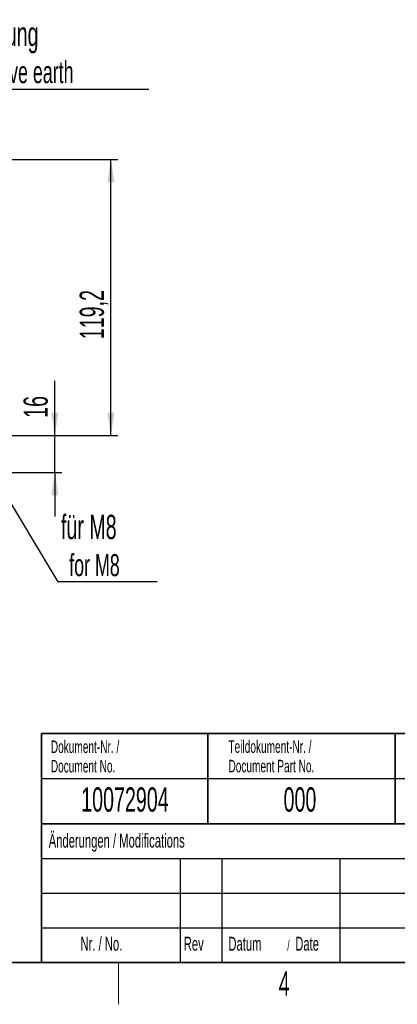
# Model space of a CAD drawing. Header units: millimetres. Extents: x 5 to 418, y 2 to 292.
# Tile 23 of 51: x 155 to 209, y 6 to 148. Entities that reach past the tile are written whole.
import ezdxf

# ---------------------------------------------------------------- set-up
doc = ezdxf.new("R2010")
doc.units = ezdxf.units.MM
doc.layers.add('SLD-0', color=7, linetype='Continuous')
doc.styles.add('SLDTEXTSTYLE0', font='TXT', dxfattribs={"width": 0.605})
doc.dimstyles.new('SLDDIMSTYLE0', dxfattribs={"dimtxt": 3.5, "dimasz": 3.302, "dimexe": 0, "dimexo": 0.0625, "dimgap": 0.875, "dimtad": 1, "dimlfac": 3, "dimrnd": 1e-09, "dimzin": 12, "dimdsep": 46, "dimtxsty": 'SLDTEXTSTYLE0', "dimsah": 1, "dimcen": 0.09, "dimadec": 0, "dimazin": 3, "dimtfac": 1, "dimtofl": 0, "dimtmove": 0, "dimatfit": 3, "dimfxl": 1, "dimfrac": 2, "dimtolj": 1, "dimtzin": 12, "dimarcsym": 0})
doc.dimstyles.new('SLDDIMSTYLE1', dxfattribs={"dimtxt": 3.5, "dimasz": 3.302, "dimexe": 0, "dimexo": 0.0625, "dimgap": 0.875, "dimtad": 1, "dimlfac": 3, "dimrnd": 1e-09, "dimzin": 12, "dimdsep": 46, "dimtxsty": 'SLDTEXTSTYLE0', "dimsah": 1, "dimcen": 0.09, "dimadec": 0, "dimazin": 3, "dimtfac": 1, "dimtmove": 0, "dimatfit": 0, "dimfxl": 1, "dimfrac": 2, "dimtolj": 1, "dimtzin": 12, "dimarcsym": 0})
doc.dimstyles.new('SLDDIMSTYLE2', dxfattribs={"dimtxt": 0.18, "dimasz": 3.302, "dimexe": 0, "dimexo": 0.0625, "dimgap": 0, "dimtad": 0, "dimtih": 1, "dimtoh": 1, "dimdec": 0, "dimrnd": 1e-09, "dimzin": 0, "dimdsep": 46, "dimtxsty": 'Standard', "dimsah": 1, "dimcen": 0.09, "dimadec": 0, "dimazin": 0, "dimtfac": 3.302, "dimtdec": 0, "dimtofl": 0, "dimtmove": 0, "dimatfit": 3, "dimfxl": 1, "dimfrac": 2, "dimtolj": 1, "dimtzin": 0, "dimarcsym": 0})

# ---------------------------------------------------------------- blocks, each defined once
blk = doc.blocks.new('_D_5')
at = {"layer": 'SLD-0'}
for p, q in [((160.06, 87.92), (160.06, 95.8)), ((151.52, 87.92), (161.06, 87.92)), ((160.06, 82.59), (160.06, 87.92)), ((151.86, 82.59), (161.06, 82.59)), ((160.06, 82.59), (160.06, 76.24))]:
    blk.add_line(p, q, dxfattribs=at)
for points in [[(160.06, 87.92), (160.56, 91.22), (159.55, 91.22)], [(160.06, 82.59), (159.55, 79.28), (160.56, 79.28)]]:
    blk.add_solid(points, dxfattribs=at)
at = {"layer": 'SLD-0', "insert": (155.54, 90.45), "char_height": 3.5, "attachment_point": 1, "rotation": 90, "style": 'SLDTEXTSTYLE0'}
blk.add_mtext('16', dxfattribs=at)
blk = doc.blocks.new('_D_7')
at = {"layer": 'SLD-0', "color": 7}
for p, q in [((151.52, 127.65), (169.14, 127.65)), ((168.14, 87.92), (168.14, 127.65)), ((151.52, 87.92), (169.14, 87.92))]:
    blk.add_line(p, q, dxfattribs=at)
for points in [[(168.14, 127.65), (167.63, 124.35), (168.65, 124.35)], [(168.14, 87.92), (168.65, 91.22), (167.63, 91.22)]]:
    blk.add_solid(points, dxfattribs=at)
at = {"layer": 'SLD-0', "color": 7, "insert": (163.63, 101.77), "char_height": 3.5, "attachment_point": 1, "rotation": 90, "style": 'SLDTEXTSTYLE0'}
blk.add_mtext('119,2', dxfattribs=at)
blk = doc.blocks.new('SW_NOTE_0')
at = {"layer": 'SLD-0', "color": 0}
blk.add_line((14.32, 0), (0, 0), dxfattribs=at)
at = {"layer": 'SLD-0', "color": 0, "attachment_point": 1, "style": 'SLDTEXTSTYLE0'}
for s, insert, char_height in [('für M8', (0.43, 9.67), 3.5), ('for M8', (1.62, 4.01), 3.175)]:
    blk.add_mtext(s, dxfattribs=dict(at, insert=insert, char_height=char_height))
blk = doc.blocks.new('SW_NOTE_0_1')
at = {"layer": 'SLD-0', "color": 0}
blk.add_line((30.24, 0), (0, 0), dxfattribs=at)
at = {"layer": 'SLD-0', "color": 0, "attachment_point": 1, "style": 'SLDTEXTSTYLE0'}
for s, insert, char_height in [('M8 Erdung', (0.49, 9.77), 3.5), ('protective earth', (1.68, 4.11), 3.175)]:
    blk.add_mtext(s, dxfattribs=dict(at, insert=insert, char_height=char_height))

msp = doc.modelspace()

# ---------------------------------------------------------------- linework, layer by layer
at = {"layer": 'SLD-0', "lineweight": 35}
for p, q in [((158.1167, 45), (225.6167, 45)), ((158.1167, 45), (158.1167, 32)), ((182.1167, 45), (182.1167, 32)), ((209.1167, 45), (209.1167, 32)), ((158.1167, 32), (158.1167, 12)), ((158.1167, 32), (225.6167, 32)), ((26, 12), (408, 12))]:
    msp.add_line(p, q, dxfattribs=at)
at = {"layer": 'SLD-0'}
for p, q in [((158.1167, 38.5), (225.6167, 38.5)), ((158.1167, 27), (225.6167, 27)), ((178.1167, 27), (178.1167, 12)), ((184.1167, 27), (184.1167, 12)), ((201.1167, 27), (201.1167, 12)), ((158.1167, 22), (225.6167, 22)), ((158.1167, 17), (225.6167, 17))]:
    msp.add_line(p, q, dxfattribs=at)
at = {"layer": 'SLD-0', "lineweight": 25}
msp.add_line((158.1167, 32), (225.6167, 32), dxfattribs=at)
at = {"layer": 'SLD-0', "color": 7, "linetype": 'Continuous', "lineweight": 35}
msp.add_line((158.1167, 12), (225.6167, 12), dxfattribs=at)
at = {"layer": 'SLD-0', "lineweight": 18}
msp.add_line((169.25, 6), (169.25, 12), dxfattribs=at)

# ---------------------------------------------------------------- block references
at = {"layer": 'SLD-0'}
for name, p in [('SW_NOTE_0_1', (143.3641, 137.7103)), ('SW_NOTE_0', (160.5041, 66.8178))]:
    msp.add_blockref(name, p, dxfattribs=at)

# ---------------------------------------------------------------- texts
at = {"layer": 'SLD-0', "style": 'SLDTEXTSTYLE0'}
for s, insert, char_height, attachment_point in [('Dokument-Nr. /', (159.4707, 43.9891), 1.8, 1), ('Teildokument-Nr. /', (185.0721, 44.0073), 1.8, 1), ('Document No.', (159.4707, 41.1891), 1.8, 1), ('Document Part No.', (185.0721, 41.2073), 1.8, 1), ('10072904', (170.1557, 37.243), 3.5, 2), ('000', (195.3767, 37.243), 3.5, 2), ('Änderungen / Modifications', (159.1698, 30.5619), 2, 1), ('Nr. / No.', (163.7532, 15.7244), 2, 1), ('Rev', (178.6351, 15.7244), 2, 1), ('Datum', (185.0629, 15.7244), 2, 1), ('Date', (194.7022, 15.7244), 2, 1), ('/', (193.5459, 15.2243), 1.5, 1), ('4', (193.1027, 10.743), 3.5, 2)]:
    msp.add_mtext(s, dxfattribs=dict(at, insert=insert, char_height=char_height, attachment_point=attachment_point))

# ---------------------------------------------------------------- dimensions: what is measured, and where the dimension line sits
at = {"layer": 'SLD-0', "color": 7}
dim = msp.add_linear_dim(base=(168.1425, 127.6518), p1=(151.5239, 87.9185), p2=(151.5239, 127.6518), angle=90, dimstyle='SLDDIMSTYLE0', dxfattribs=at)
dim.commit()
dim.dimension.update_dxf_attribs({"geometry": '_D_7', "text_midpoint": (168.1425, 107.7852), "dimtype": 160})
at = {"layer": 'SLD-0'}
dim = msp.add_linear_dim(base=(160.0555, 87.9185), p1=(151.8572, 82.5852), p2=(151.5239, 87.9185), angle=90, dimstyle='SLDDIMSTYLE1', dxfattribs=at)
dim.commit()
dim.dimension.update_dxf_attribs({"geometry": '_D_5', "text_midpoint": (160.0555, 93.1263), "dimtype": 160})

# ---------------------------------------------------------------- leaders
msp.add_leader([(149.5364, 85.0632), (160.5041, 66.8178)], dimstyle='SLDDIMSTYLE2', dxfattribs=at)

doc.saveas('drawing.dxf')
